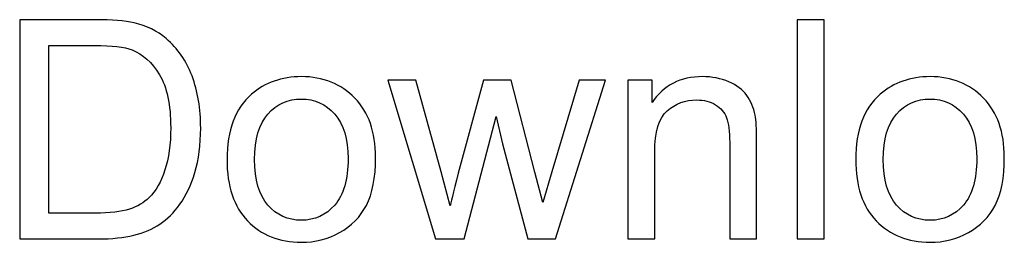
# Model space of a CAD drawing. Header units: centimetres. Extents: x -115 to 110, y -85 to 79.
# Tile 9 of 40: x -38.92 to -23.51, y -84.58 to -81.1. Entities that reach past the tile are written whole.
import ezdxf

# ---------------------------------------------------------------- set-up
doc = ezdxf.new("R2010")
doc.units = ezdxf.units.CM
doc.header["$MEASUREMENT"] = 0
doc.layers.add('Layer 1', color=7, linetype='Continuous')

msp = doc.modelspace()

# ---------------------------------------------------------------- linework, layer by layer
at = {"layer": 'Layer 1', "color": 250}
for points, knots in [([(-38.92399, -84.52733), (-38.92399, -84.52733), (-38.92399, -81.10136), (-38.92399, -81.10136), (-38.92399, -81.10136), (-37.74372, -81.10136), (-37.74372, -81.10136), (-37.47737, -81.10136), (-37.27401, -81.11731), (-37.13365, -81.15), (-36.93747, -81.19546), (-36.77, -81.2776), (-36.63124, -81.39563), (-36.45021, -81.54874), (-36.31544, -81.74333), (-36.22612, -81.98098), (-36.136, -82.21863), (-36.09135, -82.49057), (-36.09135, -82.796), (-36.09135, -83.05598), (-36.12165, -83.28645), (-36.18226, -83.48742), (-36.24287, -83.68838), (-36.32102, -83.85505), (-36.41592, -83.98664), (-36.51162, -84.11822), (-36.61529, -84.2219), (-36.72853, -84.29686), (-36.84098, -84.37262), (-36.97735, -84.43004), (-37.13684, -84.46911), (-37.29714, -84.50819), (-37.48056, -84.52733), (-37.6879, -84.52733), (-37.6879, -84.52733), (-38.92399, -84.52733), (-38.92399, -84.52733)], [0, 0, 0, 0, 0.08333333, 0.08333333, 0.08333333, 0.16666667, 0.16666667, 0.16666667, 0.25, 0.25, 0.25, 0.33333333, 0.33333333, 0.33333333, 0.41666667, 0.41666667, 0.41666667, 0.5, 0.5, 0.5, 0.58333333, 0.58333333, 0.58333333, 0.66666667, 0.66666667, 0.66666667, 0.75, 0.75, 0.75, 0.83333333, 0.83333333, 0.83333333, 0.91666667, 0.91666667, 0.91666667, 1, 1, 1, 1]), ([(-26.75286, -84.52733), (-26.75286, -84.52733), (-26.75286, -81.10136), (-26.75286, -81.10136), (-26.75286, -81.10136), (-26.33179, -81.10136), (-26.33179, -81.10136), (-26.33179, -81.10136), (-26.33179, -84.52733), (-26.33179, -84.52733), (-26.33179, -84.52733), (-26.75286, -84.52733), (-26.75286, -84.52733)], [0, 0, 0, 0, 0.25, 0.25, 0.25, 0.5, 0.5, 0.5, 0.75, 0.75, 0.75, 1, 1, 1, 1]), ([(-38.46943, -84.1254), (-38.46943, -84.1254), (-37.73894, -84.1254), (-37.73894, -84.1254), (-37.51325, -84.1254), (-37.33621, -84.10467), (-37.20782, -84.0624), (-37.07942, -84.02013), (-36.97735, -83.96112), (-36.90079, -83.88456), (-36.79393, -83.7769), (-36.71019, -83.63176), (-36.65038, -83.44993), (-36.59057, -83.26811), (-36.56026, -83.048), (-36.56026, -82.78882), (-36.56026, -82.42996), (-36.61928, -82.15403), (-36.73651, -81.96104), (-36.85374, -81.76805), (-36.99649, -81.63886), (-37.16475, -81.57346), (-37.28597, -81.52641), (-37.48135, -81.50329), (-37.7509, -81.50329), (-37.7509, -81.50329), (-38.46943, -81.50329), (-38.46943, -81.50329), (-38.46943, -81.50329), (-38.46943, -84.1254), (-38.46943, -84.1254)], [0, 0, 0, 0, 0.1, 0.1, 0.1, 0.2, 0.2, 0.2, 0.3, 0.3, 0.3, 0.4, 0.4, 0.4, 0.5, 0.5, 0.5, 0.6, 0.6, 0.6, 0.7, 0.7, 0.7, 0.8, 0.8, 0.8, 0.9, 0.9, 0.9, 1, 1, 1, 1]), ([(-35.67905, -83.28565), (-35.67905, -82.8271), (-35.55145, -82.48738), (-35.29546, -82.26647), (-35.08253, -82.08305), (-34.82176, -81.99134), (-34.51473, -81.99134), (-34.1742, -81.99134), (-33.89509, -82.10299), (-33.67817, -82.32629), (-33.46205, -82.54878), (-33.3536, -82.85741), (-33.3536, -83.25056), (-33.3536, -83.56956), (-33.40145, -83.81997), (-33.49714, -84.00259), (-33.59284, -84.18521), (-33.7324, -84.32716), (-33.91582, -84.42844), (-34.09844, -84.52972), (-34.29861, -84.57996), (-34.51473, -84.57996), (-34.86243, -84.57996), (-35.14314, -84.46911), (-35.35766, -84.24662), (-35.57219, -84.02412), (-35.67905, -83.70353), (-35.67905, -83.28565)], [0, 0, 0, 0, 0.11111111, 0.11111111, 0.11111111, 0.22222222, 0.22222222, 0.22222222, 0.33333333, 0.33333333, 0.33333333, 0.44444444, 0.44444444, 0.44444444, 0.55555556, 0.55555556, 0.55555556, 0.66666667, 0.66666667, 0.66666667, 0.77777778, 0.77777778, 0.77777778, 0.88888889, 0.88888889, 0.88888889, 1, 1, 1, 1]), ([(-32.41337, -84.52733), (-32.41337, -84.52733), (-33.1638, -82.04398), (-33.1638, -82.04398), (-33.1638, -82.04398), (-32.72359, -82.04398), (-32.72359, -82.04398), (-32.72359, -82.04398), (-32.32724, -83.47705), (-32.32724, -83.47705), (-32.32724, -83.47705), (-32.18688, -84.01056), (-32.18688, -84.01056), (-32.1813, -83.98425), (-32.13824, -83.81359), (-32.05849, -83.49858), (-32.05849, -83.49858), (-31.66533, -82.04398), (-31.66533, -82.04398), (-31.66533, -82.04398), (-31.2339, -82.04398), (-31.2339, -82.04398), (-31.2339, -82.04398), (-30.85988, -83.48582), (-30.85988, -83.48582), (-30.85988, -83.48582), (-30.73786, -83.95873), (-30.73786, -83.95873), (-30.73786, -83.95873), (-30.59511, -83.47944), (-30.59511, -83.47944), (-30.59511, -83.47944), (-30.16607, -82.04398), (-30.16607, -82.04398), (-30.16607, -82.04398), (-29.75696, -82.04398), (-29.75696, -82.04398), (-29.75696, -82.04398), (-30.5361, -84.52733), (-30.5361, -84.52733), (-30.5361, -84.52733), (-30.97153, -84.52733), (-30.97153, -84.52733), (-30.97153, -84.52733), (-31.36548, -83.04162), (-31.36548, -83.04162), (-31.36548, -83.04162), (-31.46517, -82.61657), (-31.46517, -82.61657), (-31.46517, -82.61657), (-31.96758, -84.52733), (-31.96758, -84.52733), (-31.96758, -84.52733), (-32.41337, -84.52733), (-32.41337, -84.52733)], [0, 0, 0, 0, 0.05555556, 0.05555556, 0.05555556, 0.11111111, 0.11111111, 0.11111111, 0.16666667, 0.16666667, 0.16666667, 0.22222222, 0.22222222, 0.22222222, 0.27777778, 0.27777778, 0.27777778, 0.33333333, 0.33333333, 0.33333333, 0.38888889, 0.38888889, 0.38888889, 0.44444444, 0.44444444, 0.44444444, 0.5, 0.5, 0.5, 0.55555556, 0.55555556, 0.55555556, 0.61111111, 0.61111111, 0.61111111, 0.66666667, 0.66666667, 0.66666667, 0.72222222, 0.72222222, 0.72222222, 0.77777778, 0.77777778, 0.77777778, 0.83333333, 0.83333333, 0.83333333, 0.88888889, 0.88888889, 0.88888889, 0.94444444, 0.94444444, 0.94444444, 1, 1, 1, 1]), ([(-29.40448, -84.52733), (-29.40448, -84.52733), (-29.40448, -82.04398), (-29.40448, -82.04398), (-29.40448, -82.04398), (-29.02647, -82.04398), (-29.02647, -82.04398), (-29.02647, -82.04398), (-29.02647, -82.39646), (-29.02647, -82.39646), (-28.84465, -82.12612), (-28.58148, -81.99134), (-28.23776, -81.99134), (-28.08784, -81.99134), (-27.95067, -82.01846), (-27.82547, -82.07189), (-27.70026, -82.12532), (-27.60616, -82.1963), (-27.54396, -82.28322), (-27.48175, -82.37015), (-27.43789, -82.47382), (-27.41317, -82.59344), (-27.39802, -82.67159), (-27.39004, -82.80796), (-27.39004, -83.00255), (-27.39004, -83.00255), (-27.39004, -84.52733), (-27.39004, -84.52733), (-27.39004, -84.52733), (-27.81111, -84.52733), (-27.81111, -84.52733), (-27.81111, -84.52733), (-27.81111, -83.0185), (-27.81111, -83.0185), (-27.81111, -82.84704), (-27.82706, -82.71865), (-27.85976, -82.63411), (-27.89246, -82.54958), (-27.95067, -82.48179), (-28.03361, -82.43076), (-28.11655, -82.38051), (-28.21464, -82.35499), (-28.32628, -82.35499), (-28.50492, -82.35499), (-28.65883, -82.41162), (-28.78882, -82.52566), (-28.91881, -82.6389), (-28.98341, -82.85501), (-28.98341, -83.17241), (-28.98341, -83.17241), (-28.98341, -84.52733), (-28.98341, -84.52733), (-28.98341, -84.52733), (-29.40448, -84.52733), (-29.40448, -84.52733)], [0, 0, 0, 0, 0.05555556, 0.05555556, 0.05555556, 0.11111111, 0.11111111, 0.11111111, 0.16666667, 0.16666667, 0.16666667, 0.22222222, 0.22222222, 0.22222222, 0.27777778, 0.27777778, 0.27777778, 0.33333333, 0.33333333, 0.33333333, 0.38888889, 0.38888889, 0.38888889, 0.44444444, 0.44444444, 0.44444444, 0.5, 0.5, 0.5, 0.55555556, 0.55555556, 0.55555556, 0.61111111, 0.61111111, 0.61111111, 0.66666667, 0.66666667, 0.66666667, 0.72222222, 0.72222222, 0.72222222, 0.77777778, 0.77777778, 0.77777778, 0.83333333, 0.83333333, 0.83333333, 0.88888889, 0.88888889, 0.88888889, 0.94444444, 0.94444444, 0.94444444, 1, 1, 1, 1]), ([(-25.83815, -83.28565), (-25.83815, -82.8271), (-25.71055, -82.48738), (-25.45456, -82.26647), (-25.24163, -82.08305), (-24.98086, -81.99134), (-24.67383, -81.99134), (-24.3333, -81.99134), (-24.05419, -82.10299), (-23.83727, -82.32629), (-23.62115, -82.54878), (-23.5127, -82.85741), (-23.5127, -83.25056), (-23.5127, -83.56956), (-23.56055, -83.81997), (-23.65624, -84.00259), (-23.75194, -84.18521), (-23.8915, -84.32716), (-24.07492, -84.42844), (-24.25754, -84.52972), (-24.45771, -84.57996), (-24.67383, -84.57996), (-25.02153, -84.57996), (-25.30224, -84.46911), (-25.51676, -84.24662), (-25.73129, -84.02412), (-25.83815, -83.70353), (-25.83815, -83.28565)], [0, 0, 0, 0, 0.11111111, 0.11111111, 0.11111111, 0.22222222, 0.22222222, 0.22222222, 0.33333333, 0.33333333, 0.33333333, 0.44444444, 0.44444444, 0.44444444, 0.55555556, 0.55555556, 0.55555556, 0.66666667, 0.66666667, 0.66666667, 0.77777778, 0.77777778, 0.77777778, 0.88888889, 0.88888889, 0.88888889, 1, 1, 1, 1]), ([(-35.24841, -83.28645), (-35.24841, -83.60385), (-35.17903, -83.8415), (-35.04027, -83.9986), (-34.90071, -84.1565), (-34.72606, -84.23545), (-34.51473, -84.23545), (-34.30579, -84.23545), (-34.13194, -84.1565), (-33.99238, -83.9978), (-33.85362, -83.8391), (-33.78424, -83.59747), (-33.78424, -83.27289), (-33.78424, -82.96666), (-33.85441, -82.73459), (-33.99397, -82.57749), (-34.13353, -82.41959), (-34.30738, -82.34064), (-34.51473, -82.34064), (-34.72606, -82.34064), (-34.90071, -82.41879), (-35.04027, -82.5759), (-35.17903, -82.733), (-35.24841, -82.96985), (-35.24841, -83.28645)], [0, 0, 0, 0, 0.125, 0.125, 0.125, 0.25, 0.25, 0.25, 0.375, 0.375, 0.375, 0.5, 0.5, 0.5, 0.625, 0.625, 0.625, 0.75, 0.75, 0.75, 0.875, 0.875, 0.875, 1, 1, 1, 1]), ([(-25.40751, -83.28645), (-25.40751, -83.60385), (-25.33813, -83.8415), (-25.19937, -83.9986), (-25.05981, -84.1565), (-24.88516, -84.23545), (-24.67383, -84.23545), (-24.46489, -84.23545), (-24.29104, -84.1565), (-24.15148, -83.9978), (-24.01272, -83.8391), (-23.94334, -83.59747), (-23.94334, -83.27289), (-23.94334, -82.96666), (-24.01351, -82.73459), (-24.15307, -82.57749), (-24.29263, -82.41959), (-24.46648, -82.34064), (-24.67383, -82.34064), (-24.88516, -82.34064), (-25.05981, -82.41879), (-25.19937, -82.5759), (-25.33813, -82.733), (-25.40751, -82.96985), (-25.40751, -83.28645)], [0, 0, 0, 0, 0.125, 0.125, 0.125, 0.25, 0.25, 0.25, 0.375, 0.375, 0.375, 0.5, 0.5, 0.5, 0.625, 0.625, 0.625, 0.75, 0.75, 0.75, 0.875, 0.875, 0.875, 1, 1, 1, 1])]:
    msp.add_open_spline(points, degree=3, knots=knots, dxfattribs=at)

doc.saveas('drawing.dxf')
